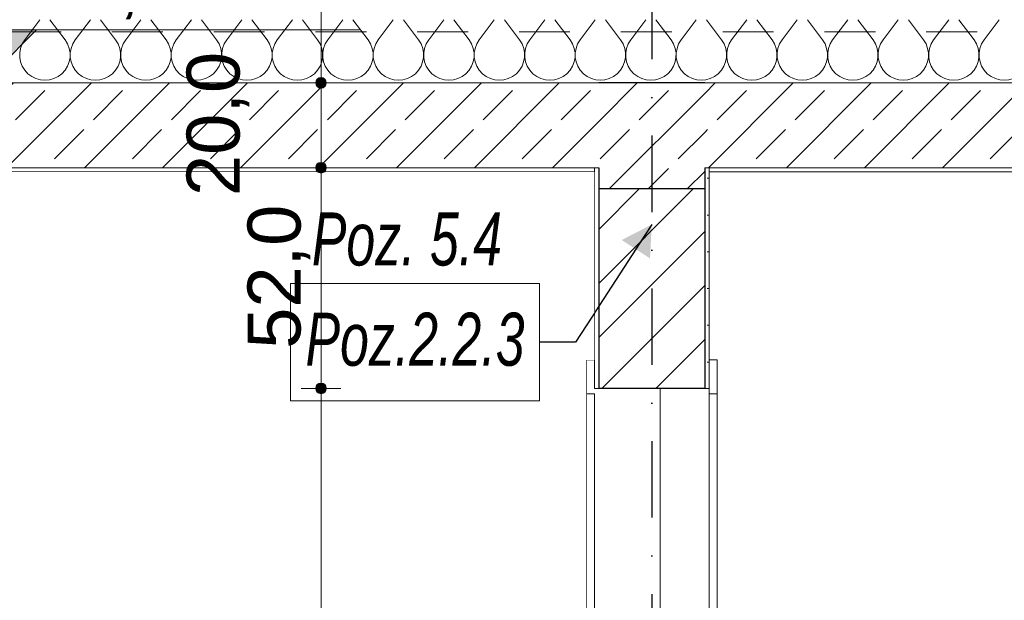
# Model space of a CAD drawing. Header units: millimetres. Extents: x 92668 to 123324, y -8921 to 14506.
# Tile 109 of 133: x 105952 to 108274, y 10221 to 11589. Entities that reach past the tile are written whole.
import ezdxf
from ezdxf.enums import TextEntityAlignment as Align

# ---------------------------------------------------------------- set-up
doc = ezdxf.new("R2010")
doc.units = ezdxf.units.MM
doc.header["$MEASUREMENT"] = 0
for name, pattern in [('Kropki i Kreski', [360, 180, -90, 0, -90]), ('Przerywana', [240, 120, -120]), ('Wipeout_Contour', [1000, 0, -1000])]:
    doc.linetypes.add(name, pattern=pattern)
for name, color, linetype, lineweight, true_color in [('0_Nr_pióra__85', 7, 'Continuous', 13, 0x80c2ff), ('Nowe_A-Konstrukcja Opis_Nr_pióra__58', 7, 'Continuous', 13, 0xdf0000), ('Nowe_A-Osi_Nr_pióra__25', 7, 'Continuous', 25, 0x40a5ff), ('Nowe_A-Wymiary-Wewnętrzne_Nr_pióra__45', 7, 'Continuous', 15, 0x40a5ff), ('Nowe_A-Wymiary-Wewnętrzne_Nr_pióra__85', 7, 'Continuous', 13, 0x80c2ff), ('Nowe_A-Wymiary-Zewnętrzne_Nr_pióra__45', 7, 'Continuous', 15, 0x40a5ff), ('Nowe_A-Wymiary-Zewnętrzne_Nr_pióra__85', 7, 'Continuous', 13, 0x80c2ff)]:
    doc.layers.add(name, color=color, linetype=linetype, lineweight=lineweight, true_color=true_color)
for name, color, linetype in [('Nowe_A-Belki-Wieniec', 7, 'Continuous'), ('Nowe_A-Osi', 7, 'Continuous'), ('Nowe_A-Stropy', 7, 'Continuous'), ('Nowe_A-Wymiary-Wewnętrzne', 7, 'Continuous'), ('Nowe_A-Wymiary-Zewnętrzne', 7, 'Continuous'), ('Nowe_A-Ściany-Działowe', 7, 'Continuous'), ('Nowe_A-Ściany-Wewnętrzne', 7, 'Continuous'), ('Nowe_Drzwi Archicad', 7, 'Continuous')]:
    doc.layers.add(name, color=color, linetype=linetype)
for name, color, linetype, lineweight in [('Nowe_A-Belki-Wieniec_Nr_pióra__30', 7, 'Continuous', 25), ('Nowe_A-Osi_Nr_pióra__6', 5, 'Continuous', 13), ('Nowe_A-Stropy_Nr_pióra__174', 7, 'Continuous', 5), ('Nowe_A-Stropy_Nr_pióra__49', 7, 'Continuous', 15), ('Nowe_A-Stropy_Nr_pióra__9', 7, 'Continuous', 13), ('Nowe_A-Wymiary-Wewnętrzne_Nr_pióra__46', 5, 'Continuous', 15), ('Nowe_A-Wymiary-Zewnętrzne_Nr_pióra__46', 5, 'Continuous', 15), ('Nowe_A-Ściany-Wewnętrzne_Nr_pióra__27', 7, 'Continuous', 25), ('Nowe_A-Ściany-Wewnętrzne_Nr_pióra__47', 7, 'Continuous', 15), ('Nowe_Drzwi Archicad_Nr_pióra__23', 7, 'Continuous', 15), ('Nowe_Drzwi Archicad_Nr_pióra__3', 7, 'Continuous', 13)]:
    doc.layers.add(name, color=color, linetype=linetype, lineweight=lineweight)
doc.styles.add('STYL_AUTOMATYCZNY_1', font='arial.ttf')
doc.styles.add('STYL_AUTOMATYCZNY_2', font='arial.ttf')
doc.styles.add('STYL_AUTOMATYCZNY_4', font='arial.ttf', dxfattribs={"width": 0.7})
doc.dimstyles.new('STYL_AUTOMATYCZNY__1', dxfattribs={"dimtxt": 125, "dimasz": 47.5, "dimexe": 0.18, "dimexo": 20, "dimgap": 0, "dimtad": 1, "dimdec": 1, "dimlfac": 0.1, "dimzin": 0, "dimdsep": 46, "dimtxsty": 'STYL_AUTOMATYCZNY_2', "dimblk": 'ARROWHEAD_11', "dimblk1": 'ARROWHEAD_11', "dimblk2": 'ARROWHEAD_11', "dimcen": 0.09, "dimclrd": 256, "dimclre": 256, "dimclrt": 5, "dimadec": 1, "dimazin": 0, "dimtfac": 1, "dimtdec": 4, "dimtmove": 0, "dimatfit": 3, "dimfxl": 0, "dimtolj": 1, "dimtzin": 0, "dimarcsym": 0})
doc.dimstyles.new('STYL_AUTOMATYCZNY__3', dxfattribs={"dimtxt": 0.18, "dimasz": 76, "dimexe": 0.18, "dimexo": 0.0625, "dimgap": 0, "dimtad": 0, "dimtih": 1, "dimtoh": 1, "dimdec": 4, "dimzin": 0, "dimdsep": 46, "dimcen": 0.09, "dimadec": 0, "dimazin": 0, "dimtfac": 1, "dimtdec": 4, "dimtmove": 0, "dimatfit": 3, "dimldrblk": 'ARROWHEAD_16', "dimfxl": 0, "dimtolj": 1, "dimtzin": 0, "dimarcsym": 0})
pattern_1 = [(0, (0, 0), (0, 86.60254), [0, -50]), (0, (25, 43.3), (0, 86.60254), [0, -50])]
pattern_2 = [(45, (0, 0), (-91.92388, 91.92388), []), (45, (-45.96, 45.96), (-91.92388, 91.92388), [97.5, -32.5])]

# ---------------------------------------------------------------- blocks, each defined once
blk = doc.blocks.new('ElemPrzekroju_27')
at = {"color": 254, "linetype": 'Wipeout_Contour', "lineweight": 0, "ltscale": 981842.8694}
blk.add_wipeout([(109407.6, 11230), (107577.6, 11230), (107577.6, 10787), (107596.6, 10787), (107596.6, 8670), (109388.6, 8670), (109388.6, 10707), (109388.6, 10787), (109407.6, 10787)], dxfattribs=at).dxf.layer = 'Nowe_A-Ściany-Wewnętrzne'
blk = doc.blocks.new('ElemPrzekroju_28')
at = {"layer": 'Nowe_Drzwi Archicad_Nr_pióra__23', "color": 7, "linetype": 'Continuous', "lineweight": 15}
blk.add_line((107577.6, 10720), (107567.6, 10720), dxfattribs=at)
at = {"layer": 'Nowe_Drzwi Archicad_Nr_pióra__23', "color": 7, "linetype": 'Continuous', "lineweight": 15, "flags": 128}
blk.add_lwpolyline([(107462.6, 10720), (107462.6, 10701.6), (107462.6, 10670), (107462.6, 8670)], dxfattribs=at)
at = {"layer": 'Nowe_Drzwi Archicad_Nr_pióra__3', "color": 7, "linetype": 'Continuous', "lineweight": 13}
for p, q in [((107307.6, 10787), (107288.6, 10787)), ((107596.6, 10787), (107577.6, 10787))]:
    blk.add_line(p, q, dxfattribs=at)
at = {"color": 254, "linetype": 'Wipeout_Contour', "lineweight": 0, "ltscale": 430957.58061}
blk.add_wipeout([(107288.6, 8670), (107307.6, 8670), (107307.6, 10707), (107288.6, 10707)], dxfattribs=at).dxf.layer = 'Nowe_Drzwi Archicad'
at = {"color": 254, "linetype": 'Wipeout_Contour', "lineweight": 0, "ltscale": 432108.85912}
blk.add_wipeout([(107596.6, 8670), (107596.6, 10707), (107577.6, 10707), (107577.6, 8670)], dxfattribs=at).dxf.layer = 'Nowe_Drzwi Archicad'
at = {"layer": 'Nowe_Drzwi Archicad_Nr_pióra__23', "color": 7, "linetype": 'Continuous', "lineweight": 15, "flags": 128}
blk.add_lwpolyline([(107577.6, 10720), (107577.6, 10707), (107577.6, 10670), (107577.6, 8670)], dxfattribs=at)
at = {"layer": 'Nowe_Drzwi Archicad_Nr_pióra__3', "color": 7, "linetype": 'Continuous', "lineweight": 13}
for p, q in [((107288.6, 10787), (107288.6, 10707)), ((107596.6, 10787), (107596.6, 10707)), ((107288.6, 8670), (107288.6, 10707)), ((107307.6, 10707), (107288.6, 10707)), ((107596.6, 10707), (107577.6, 10707)), ((107596.6, 8670), (107596.6, 10707))]:
    blk.add_line(p, q, dxfattribs=at)
at = {"layer": 'Nowe_Drzwi Archicad_Nr_pióra__3', "color": 7, "linetype": 'Continuous', "lineweight": 13, "flags": 128}
blk.add_lwpolyline([(107307.6, 10707), (107307.6, 10701.6), (107307.6, 8670)], dxfattribs=at)
blk = doc.blocks.new('*X53')
at = {"layer": 'Nowe_A-Stropy_Nr_pióra__174', "color": 7, "linetype": 'Continuous', "lineweight": 5}
for p, q in [((105964.3, 11541.2), (106000, 11588.8)), ((106059.5, 11541.2), (106023.8, 11588.8)), ((106083.3, 11541.2), (106119, 11588.8)), ((106178.6, 11541.2), (106142.9, 11588.8)), ((106202.4, 11541.2), (106238.1, 11588.8)), ((106297.6, 11541.2), (106261.9, 11588.8)), ((106321.4, 11541.2), (106357.1, 11588.8)), ((106416.7, 11541.2), (106381, 11588.8)), ((106440.5, 11541.2), (106476.2, 11588.8)), ((106535.7, 11541.2), (106500, 11588.8)), ((106559.5, 11541.2), (106595.2, 11588.8)), ((106654.8, 11541.2), (106619, 11588.8)), ((106678.6, 11541.2), (106714.3, 11588.8)), ((106773.8, 11541.2), (106738.1, 11588.8)), ((106797.6, 11541.2), (106833.3, 11588.8)), ((106892.9, 11541.2), (106857.1, 11588.8)), ((106916.7, 11541.2), (106952.4, 11588.8)), ((107011.9, 11541.2), (106976.2, 11588.8)), ((107035.7, 11541.2), (107071.4, 11588.8)), ((107131, 11541.2), (107095.2, 11588.8)), ((107154.8, 11541.2), (107190.5, 11588.8)), ((107250, 11541.2), (107214.3, 11588.8)), ((107273.8, 11541.2), (107309.5, 11588.8)), ((107369, 11541.2), (107333.3, 11588.8)), ((107392.9, 11541.2), (107428.6, 11588.8)), ((107488.1, 11541.2), (107452.4, 11588.8)), ((107511.9, 11541.2), (107547.6, 11588.8)), ((107607.1, 11541.2), (107571.4, 11588.8)), ((107631, 11541.2), (107666.7, 11588.8)), ((107726.2, 11541.2), (107690.5, 11588.8)), ((107750, 11541.2), (107785.7, 11588.8)), ((107845.2, 11541.2), (107809.5, 11588.8)), ((107869, 11541.2), (107904.8, 11588.8)), ((107964.3, 11541.2), (107928.6, 11588.8)), ((107988.1, 11541.2), (108023.8, 11588.8)), ((108083.3, 11541.2), (108047.6, 11588.8)), ((108107.1, 11541.2), (108142.9, 11588.8)), ((108202.4, 11541.2), (108166.7, 11588.8)), ((108226.2, 11541.2), (108261.9, 11588.8))]:
    blk.add_line(p, q, dxfattribs=at)
for centre in [(106011.9, 11505.5), (106131, 11505.5), (106250, 11505.5), (106369, 11505.5), (106488.1, 11505.5), (106607.1, 11505.5), (106726.2, 11505.5), (106845.2, 11505.5), (106964.3, 11505.5), (107083.3, 11505.5), (107202.4, 11505.5), (107321.4, 11505.5), (107440.5, 11505.5), (107559.5, 11505.5), (107678.6, 11505.5), (107797.6, 11505.5), (107916.7, 11505.5), (108035.7, 11505.5), (108154.8, 11505.5), (108273.8, 11505.5)]:
    blk.add_arc(centre, 59.5, 143.1301, 36.8699, dxfattribs=at)
blk = doc.blocks.new('ElemPrzekroju_39')
at = {"layer": 'Nowe_A-Stropy', "linetype": 'Continuous', "lineweight": 0, "true_color": 0x000000}
h = blk.add_hatch(dxfattribs=at)
h.set_pattern_fill('Beton_zbrojony', color=18, style=0, pattern_type=2)
h.set_pattern_definition(pattern_2)
h.paths.add_polyline_path([(99167.6, 11240), (99177.6, 11240), (103282.6, 11240), (103417.6, 11240), (107307.6, 11240), (107317.6, 11240), (107317.6, 11440), (99167.6, 11440)])
h = blk.add_hatch(dxfattribs=at)
h.set_pattern_fill('Beton_zbrojony', color=18, style=0, pattern_type=2)
h.set_pattern_definition(pattern_2)
h.paths.add_polyline_path([(109417.6, 11440), (107567.6, 11440), (107567.6, 11240), (107577.6, 11240), (109407.6, 11240), (109417.6, 11240)])
h = blk.add_hatch(dxfattribs=at)
h.set_pattern_fill('Tynk', color=18, style=0, pattern_type=2)
h.set_pattern_definition(pattern_1)
h.paths.add_polyline_path([(103417.6, 11240), (103417.6, 11230), (107307.6, 11230), (107307.6, 11240)])
h = blk.add_hatch(dxfattribs=at)
h.set_pattern_fill('Tynk', color=18, style=0, pattern_type=2)
h.set_pattern_definition(pattern_1)
h.paths.add_polyline_path([(109407.6, 11240), (107577.6, 11240), (107577.6, 11230), (109407.6, 11230)])
at = {"layer": 'Nowe_A-Stropy_Nr_pióra__49', "color": 7, "linetype": 'Continuous', "lineweight": 15}
for p, q in [((107307.6, 11230), (103417.6, 11230)), ((109407.6, 11230), (107577.6, 11230))]:
    blk.add_line(p, q, dxfattribs=at)
at = {"layer": 'Nowe_A-Stropy_Nr_pióra__9', "color": 7, "linetype": 'Continuous', "lineweight": 13}
for p, q in [((107317.6, 11440), (99167.6, 11440)), ((109417.6, 11440), (107567.6, 11440)), ((107307.6, 11240), (103417.6, 11240))]:
    blk.add_line(p, q, dxfattribs=at)
at = {"layer": 'Nowe_A-Stropy_Nr_pióra__9', "color": 7, "linetype": 'Continuous', "lineweight": 13, "flags": 128}
blk.add_lwpolyline([(109407.6, 11240), (107577.6, 11240), (107567.6, 11240)], dxfattribs=at)
at = {"layer": 'Nowe_A-Stropy', "lineweight": 0}
blk.add_blockref('*X53', (0, 0), dxfattribs=at)
blk = doc.blocks.new('ElemPrzekroju_148')
at = {"layer": 'Nowe_A-Ściany-Wewnętrzne', "linetype": 'Continuous', "lineweight": 0, "true_color": 0x000000}
h = blk.add_hatch(dxfattribs=at)
h.set_pattern_fill('Tynk', color=18, style=0, pattern_type=2)
h.set_pattern_definition(pattern_1)
h.paths.add_polyline_path([(107307.6, 10720), (107317.6, 10720), (107317.6, 11190), (107317.6, 11240), (107307.6, 11240)])
h = blk.add_hatch(dxfattribs=at)
h.set_pattern_fill('Tynk', color=18, style=0, pattern_type=2)
h.set_pattern_definition(pattern_1)
h.paths.add_polyline_path([(107567.6, 11240), (107567.6, 11190), (107567.6, 10720), (107577.6, 10720), (107577.6, 11240)])
h = blk.add_hatch(dxfattribs=at)
h.set_pattern_fill('Bloczki_ceramiczne', color=18, style=0, pattern_type=2)
h.set_pattern_definition([(45, (0, 0), (-63.63961, 63.63961), [])])
h.paths.add_polyline_path([(107317.6, 11190), (107317.6, 10720), (107567.6, 10720), (107567.6, 11190)])
at = {"layer": 'Nowe_A-Ściany-Wewnętrzne_Nr_pióra__27', "color": 7, "linetype": 'Continuous', "lineweight": 25, "flags": 128}
for points in [[(107317.6, 11240), (107317.6, 11190), (107317.6, 10720)], [(107567.6, 11240), (107567.6, 11190), (107567.6, 10720)], [(107567.6, 10720), (107462.6, 10720), (107317.6, 10720)]]:
    blk.add_lwpolyline(points, dxfattribs=at)
at = {"layer": 'Nowe_A-Ściany-Wewnętrzne_Nr_pióra__47', "color": 7, "linetype": 'Continuous', "lineweight": 15}
for p, q in [((107307.6, 11240), (107307.6, 11230)), ((107317.6, 11240), (107307.6, 11240)), ((107577.6, 11240), (107577.6, 11230)), ((107317.6, 10720), (107307.6, 10720))]:
    blk.add_line(p, q, dxfattribs=at)
at = {"layer": 'Nowe_A-Ściany-Wewnętrzne_Nr_pióra__47', "color": 7, "linetype": 'Continuous', "lineweight": 15, "flags": 128}
for points in [[(107307.6, 11230), (107307.6, 10787), (107307.6, 10720)], [(107577.6, 11230), (107577.6, 10787), (107577.6, 10720)]]:
    blk.add_lwpolyline(points, dxfattribs=at)
blk = doc.blocks.new('ElemPrzekroju_150')
at = {"color": 254, "linetype": 'Wipeout_Contour', "lineweight": 0, "ltscale": 750220.34303}
blk.add_wipeout([(105117.6, 8670), (107288.6, 8670), (107288.6, 10707), (107288.6, 10787), (107307.6, 10787), (107307.6, 11230), (105117.6, 11230)], dxfattribs=at).dxf.layer = 'Nowe_A-Ściany-Działowe'
blk = doc.blocks.new('ElemPrzekroju_207')
at = {"layer": 'Nowe_A-Belki-Wieniec', "linetype": 'Continuous', "lineweight": 0, "true_color": 0x000000}
h = blk.add_hatch(dxfattribs=at)
h.set_pattern_fill('Beton_zbrojony', color=18, style=0, pattern_type=2)
h.set_pattern_definition(pattern_2)
h.paths.add_polyline_path([(107317.6, 11190), (107567.6, 11190), (107567.6, 11440), (107317.6, 11440)])
at = {"layer": 'Nowe_A-Belki-Wieniec_Nr_pióra__30', "color": 7, "linetype": 'Continuous', "lineweight": 25}
for p, q in [((107567.6, 11440), (107317.6, 11440)), ((107567.6, 11190), (107317.6, 11190))]:
    blk.add_line(p, q, dxfattribs=at)
blk = doc.blocks.new('Standardowy znacznik osi[2]', base_point=(107442.6, 13756))
at = {"layer": 'Nowe_A-Osi_Nr_pióra__25', "color": 161, "linetype": 'Kropki i Kreski', "lineweight": 25, "true_color": 0x40a5ff}
blk.add_line((107442.6, 12756), (107442.6, -1000), dxfattribs=at)
at = {"layer": 'Nowe_A-Osi_Nr_pióra__6', "color": 5, "lineweight": 13, "style": 'STYL_AUTOMATYCZNY_1'}
for tag, p in [('AC_MarkerText_1_0', (107442.6, 14331)), ('AC_MarkerText_1_1', (107442.6, -2175))]:
    blk.add_attdef(tag, text='', height=400, rotation=360, dxfattribs=at).set_placement(p, align=Align.TOP_CENTER)
blk = doc.blocks.new('*D356')
at = {"layer": 'Nowe_A-Wymiary-Wewnętrzne_Nr_pióra__45', "linetype": 'Continuous', "lineweight": 15, "true_color": 0x40a5ff}
for points in [[(106650.3, 10720), (106651.3, 10715.2), (106654, 10711.2), (106658.1, 10708.5), (106662.8, 10707.5), (106667.6, 10708.5), (106671.7, 10711.2), (106674.4, 10715.2), (106675.3, 10720), (106674.4, 10724.8), (106671.7, 10728.8), (106667.6, 10731.5), (106662.8, 10732.5), (106658.1, 10731.5), (106654, 10728.8), (106651.3, 10724.8)], [(106650.3, 8670), (106651.3, 8665.2), (106654, 8661.2), (106658.1, 8658.5), (106662.8, 8657.5), (106667.6, 8658.5), (106671.7, 8661.2), (106674.4, 8665.2), (106675.3, 8670), (106674.4, 8674.8), (106671.7, 8678.8), (106667.6, 8681.5), (106662.8, 8682.5), (106658.1, 8681.5), (106654, 8678.8), (106651.3, 8674.8)]]:
    blk.add_hatch(color=161, dxfattribs=at).paths.add_polyline_path(points)
at = {"layer": 'Nowe_A-Wymiary-Wewnętrzne_Nr_pióra__45', "color": 161, "linetype": 'Continuous', "lineweight": 15, "true_color": 0x40a5ff}
for centre in [(106662.8, 10720), (106662.8, 8670)]:
    blk.add_circle(centre, 12.5, dxfattribs=at)
at = {"layer": 'Nowe_A-Wymiary-Wewnętrzne_Nr_pióra__85', "color": 151, "linetype": 'Continuous', "lineweight": 13, "true_color": 0x80c2ff}
for p, q in [((106650.3, 10720), (106616, 10720)), ((106662.8, 8682.5), (106662.8, 10707.5)), ((106709.7, 10720), (106675.3, 10720)), ((106650.3, 8670), (106616, 8670)), ((106709.7, 8670), (106675.3, 8670))]:
    blk.add_line(p, q, dxfattribs=at)
at = {"layer": 'Nowe_A-Wymiary-Wewnętrzne_Nr_pióra__46', "color": 5, "lineweight": 15, "char_height": 125, "attachment_point": 7, "rotation": 90, "style": 'STYL_AUTOMATYCZNY_2'}
for s, insert in [('\\A1;{\\pql;\\fArial|b0|i0|c238|p0;\\W1.000000;205,0}', (106637.8, 9647.3)), ('\\A1;{\\pql;\\fArial|b0|i0|c238|p0;\\W1.000000;35,0}', (106637.8, 8682.5))]:
    blk.add_mtext(s, dxfattribs=dict(at, insert=insert))
blk = doc.blocks.new('ARROWHEAD_11')
at = {"color": 0, "linetype": 'Continuous', "lineweight": 0}
blk.add_line((0, 0), (-1, 0), dxfattribs=at)
at = {"color": 0, "linetype": 'Continuous', "lineweight": 0, "const_width": 0.25, "flags": 128}
blk.add_lwpolyline([(-0.125, 0, 1), (0.125, 0, 1)], format="xyb", close=True, dxfattribs=at)
blk = doc.blocks.new('*D357')
at = {"layer": 'Nowe_A-Wymiary-Wewnętrzne_Nr_pióra__45', "linetype": 'Continuous', "lineweight": 15, "true_color": 0x40a5ff}
for points in [[(106650.3, 11240), (106651.3, 11235.2), (106654, 11231.2), (106658.1, 11228.5), (106662.8, 11227.5), (106667.6, 11228.5), (106671.7, 11231.2), (106674.4, 11235.2), (106675.3, 11240), (106674.4, 11244.8), (106671.7, 11248.8), (106667.6, 11251.5), (106662.8, 11252.5), (106658.1, 11251.5), (106654, 11248.8), (106651.3, 11244.8)], [(106650.3, 10720), (106651.3, 10715.2), (106654, 10711.2), (106658.1, 10708.5), (106662.8, 10707.5), (106667.6, 10708.5), (106671.7, 10711.2), (106674.4, 10715.2), (106675.3, 10720), (106674.4, 10724.8), (106671.7, 10728.8), (106667.6, 10731.5), (106662.8, 10732.5), (106658.1, 10731.5), (106654, 10728.8), (106651.3, 10724.8)]]:
    blk.add_hatch(color=161, dxfattribs=at).paths.add_polyline_path(points)
at = {"layer": 'Nowe_A-Wymiary-Wewnętrzne_Nr_pióra__45', "color": 161, "linetype": 'Continuous', "lineweight": 15, "true_color": 0x40a5ff}
for centre in [(106662.8, 11240), (106662.8, 10720)]:
    blk.add_circle(centre, 12.5, dxfattribs=at)
at = {"layer": 'Nowe_A-Wymiary-Wewnętrzne_Nr_pióra__85', "color": 151, "linetype": 'Continuous', "lineweight": 13, "true_color": 0x80c2ff}
for p, q in [((106650.3, 11240), (106616, 11240)), ((106709.7, 11240), (106675.3, 11240)), ((106662.8, 10732.5), (106662.8, 11227.5)), ((106650.3, 10720), (106616, 10720)), ((106709.7, 10720), (106675.3, 10720))]:
    blk.add_line(p, q, dxfattribs=at)
at = {"layer": 'Nowe_A-Wymiary-Wewnętrzne_Nr_pióra__46', "color": 5, "lineweight": 15, "char_height": 125, "attachment_point": 7, "rotation": 90, "style": 'STYL_AUTOMATYCZNY_2'}
for s, insert in [('\\A1;{\\pql;\\fArial|b0|i0|c238|p0;\\W1.000000;20,0}', (106494.1, 11173.2)), ('\\A1;{\\pql;\\fArial|b0|i0|c238|p0;\\W1.000000;52,0}', (106637.8, 10813.2))]:
    blk.add_mtext(s, dxfattribs=dict(at, insert=insert))
blk = doc.blocks.new('*D358')
at = {"layer": 'Nowe_A-Wymiary-Wewnętrzne_Nr_pióra__45', "linetype": 'Continuous', "lineweight": 15, "true_color": 0x40a5ff}
for points in [[(106650.3, 11440), (106651.3, 11435.2), (106654, 11431.2), (106658.1, 11428.5), (106662.8, 11427.5), (106667.6, 11428.5), (106671.7, 11431.2), (106674.4, 11435.2), (106675.3, 11440), (106674.4, 11444.8), (106671.7, 11448.8), (106667.6, 11451.5), (106662.8, 11452.5), (106658.1, 11451.5), (106654, 11448.8), (106651.3, 11444.8)], [(106650.3, 11240), (106651.3, 11235.2), (106654, 11231.2), (106658.1, 11228.5), (106662.8, 11227.5), (106667.6, 11228.5), (106671.7, 11231.2), (106674.4, 11235.2), (106675.3, 11240), (106674.4, 11244.8), (106671.7, 11248.8), (106667.6, 11251.5), (106662.8, 11252.5), (106658.1, 11251.5), (106654, 11248.8), (106651.3, 11244.8)]]:
    blk.add_hatch(color=161, dxfattribs=at).paths.add_polyline_path(points)
at = {"layer": 'Nowe_A-Wymiary-Wewnętrzne_Nr_pióra__45', "color": 161, "linetype": 'Continuous', "lineweight": 15, "true_color": 0x40a5ff}
for centre in [(106662.8, 11440), (106662.8, 11240)]:
    blk.add_circle(centre, 12.5, dxfattribs=at)
at = {"layer": 'Nowe_A-Wymiary-Wewnętrzne_Nr_pióra__85', "color": 151, "linetype": 'Continuous', "lineweight": 13, "true_color": 0x80c2ff}
for p, q in [((106650.3, 11440), (106616, 11440)), ((106662.8, 11252.5), (106662.8, 11427.5)), ((106709.7, 11440), (106675.3, 11440)), ((106650.3, 11240), (106616, 11240)), ((106709.7, 11240), (106675.3, 11240))]:
    blk.add_line(p, q, dxfattribs=at)
blk = doc.blocks.new('*D359')
at = {"layer": 'Nowe_A-Wymiary-Wewnętrzne_Nr_pióra__45', "linetype": 'Continuous', "lineweight": 15, "true_color": 0x40a5ff}
for points in [[(106650.3, 11690), (106651.3, 11685.2), (106654, 11681.2), (106658.1, 11678.5), (106662.8, 11677.5), (106667.6, 11678.5), (106671.7, 11681.2), (106674.4, 11685.2), (106675.3, 11690), (106674.4, 11694.8), (106671.7, 11698.8), (106667.6, 11701.5), (106662.8, 11702.5), (106658.1, 11701.5), (106654, 11698.8), (106651.3, 11694.8)], [(106650.3, 11440), (106651.3, 11435.2), (106654, 11431.2), (106658.1, 11428.5), (106662.8, 11427.5), (106667.6, 11428.5), (106671.7, 11431.2), (106674.4, 11435.2), (106675.3, 11440), (106674.4, 11444.8), (106671.7, 11448.8), (106667.6, 11451.5), (106662.8, 11452.5), (106658.1, 11451.5), (106654, 11448.8), (106651.3, 11444.8)]]:
    blk.add_hatch(color=161, dxfattribs=at).paths.add_polyline_path(points)
at = {"layer": 'Nowe_A-Wymiary-Wewnętrzne_Nr_pióra__45', "color": 161, "linetype": 'Continuous', "lineweight": 15, "true_color": 0x40a5ff}
for centre in [(106662.8, 11690), (106662.8, 11440)]:
    blk.add_circle(centre, 12.5, dxfattribs=at)
at = {"layer": 'Nowe_A-Wymiary-Wewnętrzne_Nr_pióra__85', "color": 151, "linetype": 'Continuous', "lineweight": 13, "true_color": 0x80c2ff}
for p, q in [((106662.8, 11702.5), (106662.8, 11715)), ((106650.3, 11690), (106616, 11690)), ((106662.8, 11452.5), (106662.8, 11677.5)), ((106709.7, 11690), (106675.3, 11690)), ((106650.3, 11440), (106616, 11440)), ((106709.7, 11440), (106675.3, 11440))]:
    blk.add_line(p, q, dxfattribs=at)
at = {"layer": 'Nowe_A-Wymiary-Wewnętrzne_Nr_pióra__46', "color": 5, "lineweight": 15, "insert": (106637.8, 11702.5), "char_height": 125, "attachment_point": 7, "rotation": 90, "style": 'STYL_AUTOMATYCZNY_2'}
blk.add_mtext('\\A1;{\\pql;\\fArial|b0|i0|c238|p0;\\W1.000000;25,0}', dxfattribs=at)
blk = doc.blocks.new('*D374')
at = {"layer": 'Nowe_A-Wymiary-Wewnętrzne_Nr_pióra__45', "linetype": 'Continuous', "lineweight": 15, "true_color": 0x40a5ff}
for points in [[(116317.2, 10870), (116318.2, 10865.2), (116320.9, 10861.2), (116324.9, 10858.5), (116329.7, 10857.5), (116334.5, 10858.5), (116338.6, 10861.2), (116341.3, 10865.2), (116342.2, 10870), (116341.3, 10874.8), (116338.6, 10878.8), (116334.5, 10881.5), (116329.7, 10882.5), (116324.9, 10881.5), (116320.9, 10878.8), (116318.2, 10874.8)], [(116317.2, 8670), (116318.2, 8665.2), (116320.9, 8661.2), (116324.9, 8658.5), (116329.7, 8657.5), (116334.5, 8658.5), (116338.6, 8661.2), (116341.3, 8665.2), (116342.2, 8670), (116341.3, 8674.8), (116338.6, 8678.8), (116334.5, 8681.5), (116329.7, 8682.5), (116324.9, 8681.5), (116320.9, 8678.8), (116318.2, 8674.8)]]:
    blk.add_hatch(color=161, dxfattribs=at).paths.add_polyline_path(points)
at = {"layer": 'Nowe_A-Wymiary-Wewnętrzne_Nr_pióra__45', "color": 161, "linetype": 'Continuous', "lineweight": 15, "true_color": 0x40a5ff}
for centre in [(116329.7, 10870), (116329.7, 8670)]:
    blk.add_circle(centre, 12.5, dxfattribs=at)
at = {"layer": 'Nowe_A-Wymiary-Wewnętrzne_Nr_pióra__85', "color": 151, "linetype": 'Continuous', "lineweight": 13, "true_color": 0x80c2ff}
for p, q in [((116317.2, 10870), (116282.9, 10870)), ((116376.6, 10870), (116342.2, 10870)), ((116329.7, 8682.5), (116329.7, 10857.5)), ((116317.2, 8670), (116282.9, 8670)), ((116376.6, 8670), (116342.2, 8670))]:
    blk.add_line(p, q, dxfattribs=at)
at = {"layer": 'Nowe_A-Wymiary-Wewnętrzne_Nr_pióra__46', "color": 5, "lineweight": 15, "char_height": 125, "attachment_point": 7, "rotation": 90, "style": 'STYL_AUTOMATYCZNY_2'}
for s, insert in [('\\A1;{\\pql;\\fArial|b0|i0|c238|p0;\\W1.000000;220,0}', (116304.7, 9722.3)), ('\\A1;{\\pql;\\fArial|b0|i0|c238|p0;\\W1.000000;35,0}', (116304.7, 8682.5))]:
    blk.add_mtext(s, dxfattribs=dict(at, insert=insert))
blk = doc.blocks.new('*D375')
at = {"layer": 'Nowe_A-Wymiary-Wewnętrzne_Nr_pióra__45', "linetype": 'Continuous', "lineweight": 15, "true_color": 0x40a5ff}
for points in [[(116317.2, 11240), (116318.2, 11235.2), (116320.9, 11231.2), (116324.9, 11228.5), (116329.7, 11227.5), (116334.5, 11228.5), (116338.6, 11231.2), (116341.3, 11235.2), (116342.2, 11240), (116341.3, 11244.8), (116338.6, 11248.8), (116334.5, 11251.5), (116329.7, 11252.5), (116324.9, 11251.5), (116320.9, 11248.8), (116318.2, 11244.8)], [(116317.2, 10870), (116318.2, 10865.2), (116320.9, 10861.2), (116324.9, 10858.5), (116329.7, 10857.5), (116334.5, 10858.5), (116338.6, 10861.2), (116341.3, 10865.2), (116342.2, 10870), (116341.3, 10874.8), (116338.6, 10878.8), (116334.5, 10881.5), (116329.7, 10882.5), (116324.9, 10881.5), (116320.9, 10878.8), (116318.2, 10874.8)]]:
    blk.add_hatch(color=161, dxfattribs=at).paths.add_polyline_path(points)
at = {"layer": 'Nowe_A-Wymiary-Wewnętrzne_Nr_pióra__45', "color": 161, "linetype": 'Continuous', "lineweight": 15, "true_color": 0x40a5ff}
for centre in [(116329.7, 11240), (116329.7, 10870)]:
    blk.add_circle(centre, 12.5, dxfattribs=at)
at = {"layer": 'Nowe_A-Wymiary-Wewnętrzne_Nr_pióra__85', "color": 151, "linetype": 'Continuous', "lineweight": 13, "true_color": 0x80c2ff}
for p, q in [((116317.2, 11240), (116282.9, 11240)), ((116376.6, 11240), (116342.2, 11240)), ((116329.7, 10882.5), (116329.7, 11227.5)), ((116317.2, 10870), (116282.9, 10870)), ((116376.6, 10870), (116342.2, 10870))]:
    blk.add_line(p, q, dxfattribs=at)
at = {"layer": 'Nowe_A-Wymiary-Wewnętrzne_Nr_pióra__46', "color": 5, "lineweight": 15, "char_height": 125, "attachment_point": 7, "rotation": 90, "style": 'STYL_AUTOMATYCZNY_2'}
for s, insert in [('\\A1;{\\pql;\\fArial|b0|i0|c238|p0;\\W1.000000;20,0}', (116161, 11173.2)), ('\\A1;{\\pql;\\fArial|b0|i0|c238|p0;\\W1.000000;37,0}', (116304.7, 10888.2))]:
    blk.add_mtext(s, dxfattribs=dict(at, insert=insert))
blk = doc.blocks.new('*D376')
at = {"layer": 'Nowe_A-Wymiary-Wewnętrzne_Nr_pióra__45', "linetype": 'Continuous', "lineweight": 15, "true_color": 0x40a5ff}
for points in [[(116317.2, 11440), (116318.2, 11435.2), (116320.9, 11431.2), (116324.9, 11428.5), (116329.7, 11427.5), (116334.5, 11428.5), (116338.6, 11431.2), (116341.3, 11435.2), (116342.2, 11440), (116341.3, 11444.8), (116338.6, 11448.8), (116334.5, 11451.5), (116329.7, 11452.5), (116324.9, 11451.5), (116320.9, 11448.8), (116318.2, 11444.8)], [(116317.2, 11240), (116318.2, 11235.2), (116320.9, 11231.2), (116324.9, 11228.5), (116329.7, 11227.5), (116334.5, 11228.5), (116338.6, 11231.2), (116341.3, 11235.2), (116342.2, 11240), (116341.3, 11244.8), (116338.6, 11248.8), (116334.5, 11251.5), (116329.7, 11252.5), (116324.9, 11251.5), (116320.9, 11248.8), (116318.2, 11244.8)]]:
    blk.add_hatch(color=161, dxfattribs=at).paths.add_polyline_path(points)
at = {"layer": 'Nowe_A-Wymiary-Wewnętrzne_Nr_pióra__45', "color": 161, "linetype": 'Continuous', "lineweight": 15, "true_color": 0x40a5ff}
for centre in [(116329.7, 11440), (116329.7, 11240)]:
    blk.add_circle(centre, 12.5, dxfattribs=at)
at = {"layer": 'Nowe_A-Wymiary-Wewnętrzne_Nr_pióra__85', "color": 151, "linetype": 'Continuous', "lineweight": 13, "true_color": 0x80c2ff}
for p, q in [((116317.2, 11440), (116282.9, 11440)), ((116329.7, 11252.5), (116329.7, 11427.5)), ((116376.6, 11440), (116342.2, 11440)), ((116317.2, 11240), (116282.9, 11240)), ((116376.6, 11240), (116342.2, 11240))]:
    blk.add_line(p, q, dxfattribs=at)
blk = doc.blocks.new('*D377')
at = {"layer": 'Nowe_A-Wymiary-Wewnętrzne_Nr_pióra__45', "linetype": 'Continuous', "lineweight": 15, "true_color": 0x40a5ff}
for points in [[(116317.2, 11690), (116318.2, 11685.2), (116320.9, 11681.2), (116324.9, 11678.5), (116329.7, 11677.5), (116334.5, 11678.5), (116338.6, 11681.2), (116341.3, 11685.2), (116342.2, 11690), (116341.3, 11694.8), (116338.6, 11698.8), (116334.5, 11701.5), (116329.7, 11702.5), (116324.9, 11701.5), (116320.9, 11698.8), (116318.2, 11694.8)], [(116317.2, 11440), (116318.2, 11435.2), (116320.9, 11431.2), (116324.9, 11428.5), (116329.7, 11427.5), (116334.5, 11428.5), (116338.6, 11431.2), (116341.3, 11435.2), (116342.2, 11440), (116341.3, 11444.8), (116338.6, 11448.8), (116334.5, 11451.5), (116329.7, 11452.5), (116324.9, 11451.5), (116320.9, 11448.8), (116318.2, 11444.8)]]:
    blk.add_hatch(color=161, dxfattribs=at).paths.add_polyline_path(points)
at = {"layer": 'Nowe_A-Wymiary-Wewnętrzne_Nr_pióra__45', "color": 161, "linetype": 'Continuous', "lineweight": 15, "true_color": 0x40a5ff}
for centre in [(116329.7, 11690), (116329.7, 11440)]:
    blk.add_circle(centre, 12.5, dxfattribs=at)
at = {"layer": 'Nowe_A-Wymiary-Wewnętrzne_Nr_pióra__85', "color": 151, "linetype": 'Continuous', "lineweight": 13, "true_color": 0x80c2ff}
for p, q in [((116329.7, 11702.5), (116329.7, 11715)), ((116317.2, 11690), (116282.9, 11690)), ((116329.7, 11452.5), (116329.7, 11677.5)), ((116376.6, 11690), (116342.2, 11690)), ((116317.2, 11440), (116282.9, 11440)), ((116376.6, 11440), (116342.2, 11440))]:
    blk.add_line(p, q, dxfattribs=at)
at = {"layer": 'Nowe_A-Wymiary-Wewnętrzne_Nr_pióra__46', "color": 5, "lineweight": 15, "insert": (116304.7, 11702.5), "char_height": 125, "attachment_point": 7, "rotation": 90, "style": 'STYL_AUTOMATYCZNY_2'}
blk.add_mtext('\\A1;{\\pql;\\fArial|b0|i0|c238|p0;\\W1.000000;25,0}', dxfattribs=at)
blk = doc.blocks.new('*D410')
at = {"layer": 'Nowe_A-Wymiary-Zewnętrzne_Nr_pióra__45', "linetype": 'Continuous', "lineweight": 15, "true_color": 0x40a5ff}
for points in [[(119360.2, 11980), (119361.2, 11975.2), (119363.9, 11971.2), (119368, 11968.5), (119372.7, 11967.5), (119377.5, 11968.5), (119381.6, 11971.2), (119384.3, 11975.2), (119385.2, 11980), (119384.3, 11984.8), (119381.6, 11988.8), (119377.5, 11991.5), (119372.7, 11992.5), (119368, 11991.5), (119363.9, 11988.8), (119361.2, 11984.8)], [(119360.2, 11420), (119361.2, 11415.2), (119363.9, 11411.2), (119368, 11408.5), (119372.7, 11407.5), (119377.5, 11408.5), (119381.6, 11411.2), (119384.3, 11415.2), (119385.2, 11420), (119384.3, 11424.8), (119381.6, 11428.8), (119377.5, 11431.5), (119372.7, 11432.5), (119368, 11431.5), (119363.9, 11428.8), (119361.2, 11424.8)]]:
    blk.add_hatch(color=161, dxfattribs=at).paths.add_polyline_path(points)
at = {"layer": 'Nowe_A-Wymiary-Zewnętrzne_Nr_pióra__45', "color": 161, "linetype": 'Continuous', "lineweight": 15, "true_color": 0x40a5ff}
for centre in [(119372.7, 11980), (119372.7, 11420)]:
    blk.add_circle(centre, 12.5, dxfattribs=at)
at = {"layer": 'Nowe_A-Wymiary-Zewnętrzne_Nr_pióra__85', "color": 151, "linetype": 'Continuous', "lineweight": 13, "true_color": 0x80c2ff}
for p, q in [((119360.2, 11980), (119325.9, 11980)), ((119419.6, 11980), (119385.2, 11980)), ((119372.7, 11432.5), (119372.7, 11967.5)), ((119360.2, 11420), (119325.9, 11420)), ((119419.6, 11420), (119385.2, 11420))]:
    blk.add_line(p, q, dxfattribs=at)
at = {"layer": 'Nowe_A-Wymiary-Zewnętrzne_Nr_pióra__46', "color": 5, "lineweight": 15, "char_height": 125, "attachment_point": 7, "rotation": 90, "style": 'STYL_AUTOMATYCZNY_2'}
for s, insert in [('\\A1;{\\pql;\\fArial|b0|i0|c238|p0;\\W1.000000;26,0}', (119204, 11943.2)), ('\\A1;{\\pql;\\fArial|b0|i0|c238|p0;\\W1.000000;56,0}', (119347.7, 11533.2))]:
    blk.add_mtext(s, dxfattribs=dict(at, insert=insert))
blk = doc.blocks.new('*D414')
at = {"layer": 'Nowe_A-Wymiary-Zewnętrzne_Nr_pióra__45', "linetype": 'Continuous', "lineweight": 15, "true_color": 0x40a5ff}
for points in [[(119555.9, 12845), (119556.9, 12840.2), (119559.6, 12836.2), (119563.6, 12833.5), (119568.4, 12832.5), (119573.2, 12833.5), (119577.3, 12836.2), (119580, 12840.2), (119580.9, 12845), (119580, 12849.8), (119577.3, 12853.8), (119573.2, 12856.5), (119568.4, 12857.5), (119563.6, 12856.5), (119559.6, 12853.8), (119556.9, 12849.8)], [(119555.9, -450), (119556.9, -454.8), (119559.6, -458.8), (119563.6, -461.5), (119568.4, -462.5), (119573.2, -461.5), (119577.3, -458.8), (119580, -454.8), (119580.9, -450), (119580, -445.2), (119577.3, -441.2), (119573.2, -438.5), (119568.4, -437.5), (119563.6, -438.5), (119559.6, -441.2), (119556.9, -445.2)]]:
    blk.add_hatch(color=161, dxfattribs=at).paths.add_polyline_path(points)
at = {"layer": 'Nowe_A-Wymiary-Zewnętrzne_Nr_pióra__45', "color": 161, "linetype": 'Continuous', "lineweight": 15, "true_color": 0x40a5ff}
for centre in [(119568.4, 12845), (119568.4, -450)]:
    blk.add_circle(centre, 12.5, dxfattribs=at)
at = {"layer": 'Nowe_A-Wymiary-Zewnętrzne_Nr_pióra__85', "color": 151, "linetype": 'Continuous', "lineweight": 13, "true_color": 0x80c2ff}
for p, q in [((119568.4, 12857.5), (119568.4, 12870)), ((119555.9, 12845), (119521.5, 12845)), ((119615.3, 12845), (119580.9, 12845)), ((119568.4, -437.5), (119568.4, 12832.5)), ((119555.9, -450), (119521.5, -450)), ((119568.4, -475), (119568.4, -462.5)), ((119615.3, -450), (119580.9, -450))]:
    blk.add_line(p, q, dxfattribs=at)
at = {"layer": 'Nowe_A-Wymiary-Zewnętrzne_Nr_pióra__46', "color": 5, "lineweight": 15, "insert": (119543.4, 5911.5), "char_height": 125, "attachment_point": 7, "rotation": 90, "style": 'STYL_AUTOMATYCZNY_2'}
blk.add_mtext('\\A1;{\\pql;\\fArial|b0|i0|c238|p0;\\W1.000000;1\xa0329,5}', dxfattribs=at)
blk = doc.blocks.new('Wymiary_8', base_point=(105867.3, 11440))
at = {"layer": 'Nowe_A-Wymiary-Zewnętrzne_Nr_pióra__45', "linetype": 'Continuous', "lineweight": 15, "true_color": 0x40a5ff}
blk.add_hatch(color=161, dxfattribs=at).paths.add_polyline_path([(105867.3, 11440), (105992.3, 11565), (105742.3, 11565)])
at = {"layer": 'Nowe_A-Wymiary-Zewnętrzne_Nr_pióra__45', "color": 161, "linetype": 'Continuous', "lineweight": 15, "true_color": 0x40a5ff}
for p, q in [((105867.3, 11440), (105742.3, 11565)), ((105742.3, 11565), (105992.3, 11565)), ((105992.3, 11565), (105867.3, 11440)), ((105992.3, 11565), (106753.9, 11565))]:
    blk.add_line(p, q, dxfattribs=at)
at = {"layer": 'Nowe_A-Wymiary-Zewnętrzne_Nr_pióra__85', "color": 151, "linetype": 'Continuous', "lineweight": 13, "true_color": 0x80c2ff}
for q in [(105773.6, 11440), (105961.1, 11440)]:
    blk.add_line((105867.3, 11440), q, dxfattribs=at)
at = {"layer": 'Nowe_A-Wymiary-Zewnętrzne_Nr_pióra__46', "color": 5, "lineweight": 15, "insert": (105992.3, 11590), "char_height": 125, "attachment_point": 7, "style": 'STYL_AUTOMATYCZNY_2'}
blk.add_mtext('\\A1;{\\pql;\\fArial|b0|i0|c238|p0;\\W1.000000;11,440}', dxfattribs=at)
blk = doc.blocks.new('ARROWHEAD_16')
at = {"linetype": 'Continuous', "lineweight": 0}
blk.add_hatch(color=0, dxfattribs=at).paths.add_polyline_path([(-0.9093, 0.525), (0, 0), (-0.9093, -0.525)])
at = {"color": 0, "linetype": 'Continuous', "lineweight": 0}
blk.add_line((0, 0), (-1, 0), dxfattribs=at)
blk = doc.blocks.new('B Przekrój_STORY_MARKER')
at = {"layer": '0_Nr_pióra__85', "color": 151, "linetype": 'Przerywana', "lineweight": 13, "true_color": 0x80c2ff}
blk.add_line((96329.8, 11560), (119661.6, 11560), dxfattribs=at)

msp = doc.modelspace()

# ---------------------------------------------------------------- block references
at = {"layer": 'Nowe_A-Wymiary-Zewnętrzne', "color": 151, "linetype": 'Continuous', "lineweight": 13, "true_color": 0x80c2ff}
msp.add_blockref('Wymiary_8', (105867.31, 11440), dxfattribs=at)
at = {"layer": 'Nowe_A-Ściany-Wewnętrzne', "lineweight": 0}
msp.add_blockref('ElemPrzekroju_27', (0, 0), dxfattribs=at)

# ---------------------------------------------------------------- dimensions: what is measured, and where the dimension line sits
at = {"layer": 'Nowe_A-Wymiary-Wewnętrzne', "color": 151, "linetype": 'Continuous', "lineweight": 13, "true_color": 0x80c2ff}
for base, picture, middle in [((106662.83, 11690), '*D359', (106575.33, 11864.32)), ((116329.73, 11690), '*D377', (116242.23, 11864.32))]:
    dim = msp.add_linear_dim(base=base, p1=(107442.6, 11440), p2=(107442.6, 11690), angle=90, dimstyle='STYL_AUTOMATYCZNY__1', dxfattribs=at)
    dim.commit()
    dim.dimension.update_dxf_attribs({"geometry": picture, "text_midpoint": middle, "dimtype": 160, "text_rotation": 90})
at = {"layer": 'Nowe_A-Wymiary-Zewnętrzne', "color": 151, "linetype": 'Continuous', "lineweight": 13, "true_color": 0x80c2ff}
dim = msp.add_linear_dim(base=(119372.74, 11980), p1=(118022.6, 11420), p2=(98707.6, 11980), angle=90, dimstyle='STYL_AUTOMATYCZNY__1', dxfattribs=at)
dim.commit()
dim.dimension.update_dxf_attribs({"geometry": '*D410', "text_midpoint": (119285.24, 11695), "dimtype": 160, "text_rotation": 90})

# ---------------------------------------------------------------- next in the draw order: block references
at = {"layer": 'Nowe_A-Stropy', "lineweight": 0}
msp.add_blockref('ElemPrzekroju_39', (0, 0), dxfattribs=at)
at = {"layer": 'Nowe_Drzwi Archicad', "lineweight": 0}
msp.add_blockref('ElemPrzekroju_28', (0, 0), dxfattribs=at)

# ---------------------------------------------------------------- next in the draw order: dimensions: what is measured, and where the dimension line sits
at = {"layer": 'Nowe_A-Wymiary-Wewnętrzne', "color": 151, "linetype": 'Continuous', "lineweight": 13, "true_color": 0x80c2ff}
for base, p1, p2, picture, middle in [((116329.73, 11240), (116907.6, 10870), (107577.6, 11240), '*D375', (116242.23, 11050)), ((116329.73, 11440), (107577.6, 11240), (107442.6, 11440), '*D376', (116098.48, 11335))]:
    dim = msp.add_linear_dim(base=base, p1=p1, p2=p2, angle=90, dimstyle='STYL_AUTOMATYCZNY__1', dxfattribs=at)
    dim.commit()
    dim.dimension.update_dxf_attribs({"geometry": picture, "text_midpoint": middle, "dimtype": 160, "text_rotation": 90})

# ---------------------------------------------------------------- next in the draw order: block references
at = {"layer": 'Nowe_A-Ściany-Wewnętrzne', "lineweight": 0}
msp.add_blockref('ElemPrzekroju_148', (0, 0), dxfattribs=at)

# ---------------------------------------------------------------- next in the draw order: dimensions: what is measured, and where the dimension line sits
at = {"layer": 'Nowe_A-Wymiary-Wewnętrzne', "color": 151, "linetype": 'Continuous', "lineweight": 13, "true_color": 0x80c2ff}
dim = msp.add_linear_dim(base=(116329.73, 10870), p1=(107462.6, 8670), p2=(116907.6, 10870), angle=90, dimstyle='STYL_AUTOMATYCZNY__1', dxfattribs=at)
dim.commit()
dim.dimension.update_dxf_attribs({"geometry": '*D374', "text_midpoint": (116242.23, 9931.72), "dimtype": 160, "text_rotation": 90})

# ---------------------------------------------------------------- next in the draw order: block references
at = {"layer": 'Nowe_A-Ściany-Działowe', "lineweight": 0}
msp.add_blockref('ElemPrzekroju_150', (0, 0), dxfattribs=at)

# ---------------------------------------------------------------- next in the draw order: linework, layer by layer
at = {"layer": 'Nowe_A-Konstrukcja Opis_Nr_pióra__58', "color": 12, "linetype": 'Continuous', "lineweight": 13, "true_color": 0xdf0000, "flags": 128}
msp.add_lwpolyline([(106590.93, 10967.06), (107177.95, 10967.05), (107177.95, 10690.63), (106590.93, 10690.63)], close=True, dxfattribs=at)

# ---------------------------------------------------------------- next in the draw order: block references
at = {"linetype": 'Continuous', "lineweight": 0}
msp.add_blockref('B Przekrój_STORY_MARKER', (0, 0), dxfattribs=at)
at = {"layer": 'Nowe_A-Belki-Wieniec', "lineweight": 0}
msp.add_blockref('ElemPrzekroju_207', (0, 0), dxfattribs=at)
at = {"layer": 'Nowe_A-Osi', "color": 8, "linetype": 'Continuous', "lineweight": 13}
msp.add_blockref('Standardowy znacznik osi[2]', (107442.6, 13756.05), dxfattribs=at)

# ---------------------------------------------------------------- next in the draw order: texts
at = {"layer": 'Nowe_A-Konstrukcja Opis_Nr_pióra__58', "color": 12, "linetype": 'Continuous', "lineweight": 13, "true_color": 0xdf0000, "insert": (106641.1, 11007.82), "char_height": 125, "attachment_point": 7, "style": 'STYL_AUTOMATYCZNY_4'}
msp.add_mtext('\\A1;{\\pql;\\fArial|b0|i1|c238|p0;\\W0.700000;Poz. \\fArial|b0|i1|c238|p0;\\W0.700000;5.4}', dxfattribs=at)
at = {"layer": 'Nowe_A-Konstrukcja Opis_Nr_pióra__58', "color": 12, "linetype": 'Continuous', "lineweight": 13, "true_color": 0xdf0000, "insert": (106884.44, 10834.94), "char_height": 125, "attachment_point": 5, "rotation": 359.99994, "style": 'STYL_AUTOMATYCZNY_4'}
msp.add_mtext('\\A1;{\\pqc;\\fArial|b0|i1|c238|p0;\\W0.700000;Poz.\\fArial|b0|i1|c238|p0;\\W0.700000;2\\fArial|b0|i1|c238|p0;\\W0.700000;.\\fArial|b0|i1|c238|p0;\\W0.700000;2\\fArial|b0|i1|c238|p0;\\W0.700000;.3}', dxfattribs=at)

# ---------------------------------------------------------------- next in the draw order: dimensions: what is measured, and where the dimension line sits
at = {"layer": 'Nowe_A-Wymiary-Wewnętrzne', "color": 151, "linetype": 'Continuous', "lineweight": 13, "true_color": 0x80c2ff}
for base, p1, p2, picture, middle in [((106662.83, 11240), (107577.6, 10720), (107577.6, 11240), '*D357', (106575.33, 10975)), ((106662.83, 11440), (107577.6, 11240), (107442.6, 11440), '*D358', (106431.58, 11335)), ((106662.83, 10720), (107462.6, 8670), (107577.6, 10720), '*D356', (106575.33, 9856.72))]:
    dim = msp.add_linear_dim(base=base, p1=p1, p2=p2, angle=90, dimstyle='STYL_AUTOMATYCZNY__1', dxfattribs=at)
    dim.commit()
    dim.dimension.update_dxf_attribs({"geometry": picture, "text_midpoint": middle, "dimtype": 160, "text_rotation": 90})
at = {"layer": 'Nowe_A-Wymiary-Zewnętrzne', "color": 151, "linetype": 'Continuous', "lineweight": 13, "true_color": 0x80c2ff}
dim = msp.add_linear_dim(base=(119568.41, 12845), p1=(98787.6, -450), p2=(98654.74, 12845), angle=90, dimstyle='STYL_AUTOMATYCZNY__1', dxfattribs=at)
dim.commit()
dim.dimension.update_dxf_attribs({"geometry": '*D414', "text_midpoint": (119480.91, 6192.64), "dimtype": 160, "text_rotation": 90})

# ---------------------------------------------------------------- next in the draw order: leaders
at = {"layer": 'Nowe_A-Konstrukcja Opis_Nr_pióra__58', "color": 12, "linetype": 'Continuous', "lineweight": 13, "true_color": 0xdf0000, "annotation_type": 0, "has_hookline": 1, "hookline_direction": 1, "text_width": 512.22, "horizontal_direction": (1, -1e-06, 0)}
msp.add_leader([(107442.6, 11105.98), (107262.93, 10828.84), (107177.95, 10828.84)], dimstyle='STYL_AUTOMATYCZNY__3', dxfattribs=at)

doc.saveas('drawing.dxf')
